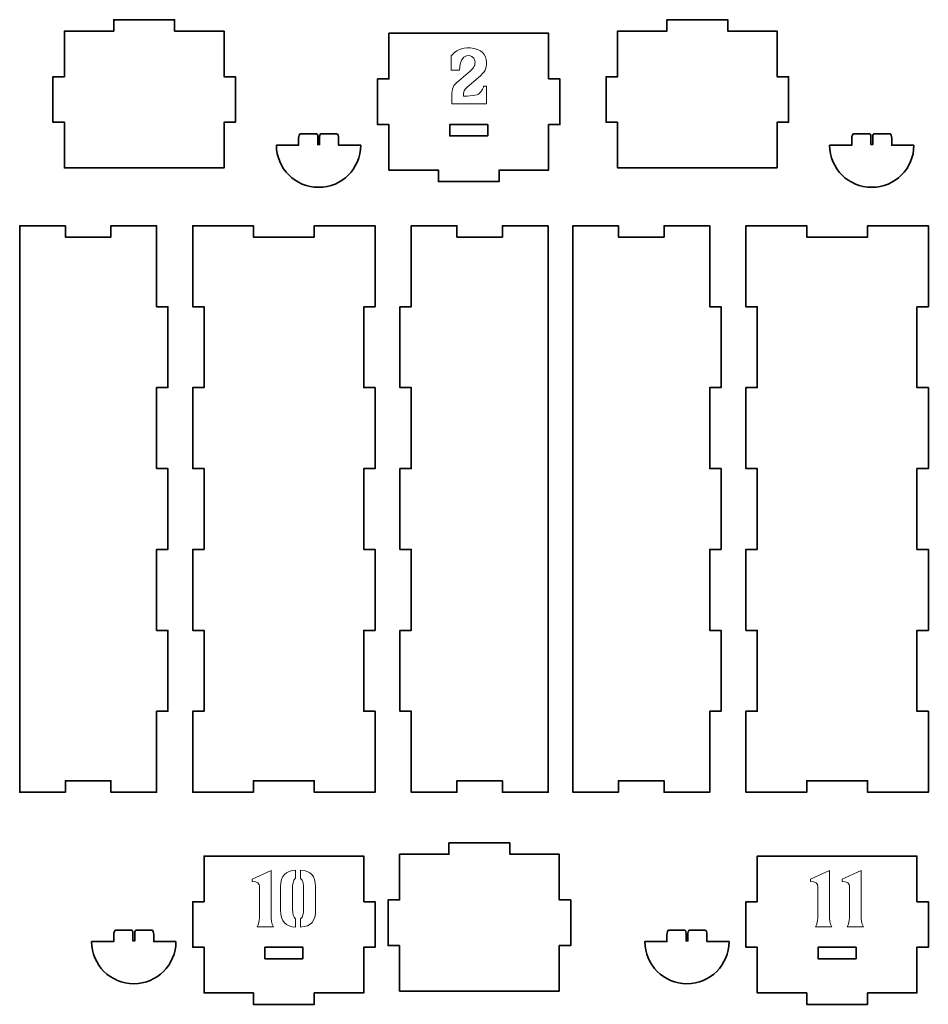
# Model space of a CAD drawing. Header units: inches. Extents: x -34.1 to 34.9, y -29.1 to 30.6.
# Tile 33 of 42: x -18.2 to -8.8, y 20.4 to 30.6. Entities that reach past the tile are written whole.
import ezdxf

# ---------------------------------------------------------------- set-up
doc = ezdxf.new("R2010")
doc.units = ezdxf.units.IN
doc.header["$MEASUREMENT"] = 0
doc.layers.add('Layer 1', color=7, linetype='Continuous')

msp = doc.modelspace()

# ---------------------------------------------------------------- linework, layer by layer
at = {"layer": 'Layer 1', "color": 242, "lineweight": 35}
for points, knots in [([(-17.761, 29.536), (-17.761, 29.536), (-17.88, 29.536), (-17.88, 29.536), (-17.88, 29.536), (-17.88, 30.008), (-17.88, 30.008), (-17.88, 30.008), (-17.761, 30.008), (-17.761, 30.008), (-17.761, 30.008), (-17.761, 30.481), (-17.761, 30.481), (-17.761, 30.481), (-17.25, 30.481), (-17.25, 30.481), (-17.25, 30.481), (-17.25, 30.599), (-17.25, 30.599), (-17.25, 30.599), (-16.62, 30.599), (-16.62, 30.599), (-16.62, 30.599), (-16.62, 30.481), (-16.62, 30.481), (-16.62, 30.481), (-16.108, 30.481), (-16.108, 30.481), (-16.108, 30.481), (-16.108, 30.008), (-16.108, 30.008), (-16.108, 30.008), (-15.99, 30.008), (-15.99, 30.008), (-15.99, 30.008), (-15.99, 29.536), (-15.99, 29.536), (-15.99, 29.536), (-16.108, 29.536), (-16.108, 29.536), (-16.108, 29.536), (-16.108, 29.064), (-16.108, 29.064), (-16.108, 29.064), (-17.761, 29.064), (-17.761, 29.064), (-17.761, 29.064), (-17.761, 29.536), (-17.761, 29.536)], [0, 0, 0, 0, 0.0625, 0.0625, 0.0625, 0.125, 0.125, 0.125, 0.1875, 0.1875, 0.1875, 0.25, 0.25, 0.25, 0.3125, 0.3125, 0.3125, 0.375, 0.375, 0.375, 0.4375, 0.4375, 0.4375, 0.5, 0.5, 0.5, 0.5625, 0.5625, 0.5625, 0.625, 0.625, 0.625, 0.6875, 0.6875, 0.6875, 0.75, 0.75, 0.75, 0.8125, 0.8125, 0.8125, 0.875, 0.875, 0.875, 0.9375, 0.9375, 0.9375, 1, 1, 1, 1]), ([(-12.033, 29.536), (-12.033, 29.536), (-12.151, 29.536), (-12.151, 29.536), (-12.151, 29.536), (-12.151, 30.008), (-12.151, 30.008), (-12.151, 30.008), (-12.033, 30.008), (-12.033, 30.008), (-12.033, 30.008), (-12.033, 30.481), (-12.033, 30.481), (-12.033, 30.481), (-11.521, 30.481), (-11.521, 30.481), (-11.521, 30.481), (-11.521, 30.599), (-11.521, 30.599), (-11.521, 30.599), (-10.891, 30.599), (-10.891, 30.599), (-10.891, 30.599), (-10.891, 30.481), (-10.891, 30.481), (-10.891, 30.481), (-10.38, 30.481), (-10.38, 30.481), (-10.38, 30.481), (-10.38, 30.008), (-10.38, 30.008), (-10.38, 30.008), (-10.261, 30.008), (-10.261, 30.008), (-10.261, 30.008), (-10.261, 29.536), (-10.261, 29.536), (-10.261, 29.536), (-10.38, 29.536), (-10.38, 29.536), (-10.38, 29.536), (-10.38, 29.064), (-10.38, 29.064), (-10.38, 29.064), (-12.033, 29.064), (-12.033, 29.064), (-12.033, 29.064), (-12.033, 29.536), (-12.033, 29.536)], [0, 0, 0, 0, 0.0625, 0.0625, 0.0625, 0.125, 0.125, 0.125, 0.1875, 0.1875, 0.1875, 0.25, 0.25, 0.25, 0.3125, 0.3125, 0.3125, 0.375, 0.375, 0.375, 0.4375, 0.4375, 0.4375, 0.5, 0.5, 0.5, 0.5625, 0.5625, 0.5625, 0.625, 0.625, 0.625, 0.6875, 0.6875, 0.6875, 0.75, 0.75, 0.75, 0.8125, 0.8125, 0.8125, 0.875, 0.875, 0.875, 0.9375, 0.9375, 0.9375, 1, 1, 1, 1]), ([(-12.747, 29.985), (-12.747, 29.985), (-12.747, 30.458), (-12.747, 30.458), (-12.747, 30.458), (-14.4, 30.458), (-14.4, 30.458), (-14.4, 30.458), (-14.4, 29.985), (-14.4, 29.985), (-14.4, 29.985), (-14.518, 29.985), (-14.518, 29.985), (-14.518, 29.985), (-14.518, 29.513), (-14.518, 29.513), (-14.518, 29.513), (-14.4, 29.513), (-14.4, 29.513), (-14.4, 29.513), (-14.4, 29.041), (-14.4, 29.041), (-14.4, 29.041), (-13.888, 29.041), (-13.888, 29.041), (-13.888, 29.041), (-13.888, 28.922), (-13.888, 28.922), (-13.888, 28.922), (-13.259, 28.922), (-13.259, 28.922), (-13.259, 28.922), (-13.259, 29.041), (-13.259, 29.041), (-13.259, 29.041), (-12.747, 29.041), (-12.747, 29.041), (-12.747, 29.041), (-12.747, 29.513), (-12.747, 29.513), (-12.747, 29.513), (-12.629, 29.513), (-12.629, 29.513), (-12.629, 29.513), (-12.629, 29.985), (-12.629, 29.985), (-12.629, 29.985), (-12.747, 29.985), (-12.747, 29.985)], [0, 0, 0, 0, 0.0625, 0.0625, 0.0625, 0.125, 0.125, 0.125, 0.1875, 0.1875, 0.1875, 0.25, 0.25, 0.25, 0.3125, 0.3125, 0.3125, 0.375, 0.375, 0.375, 0.4375, 0.4375, 0.4375, 0.5, 0.5, 0.5, 0.5625, 0.5625, 0.5625, 0.625, 0.625, 0.625, 0.6875, 0.6875, 0.6875, 0.75, 0.75, 0.75, 0.8125, 0.8125, 0.8125, 0.875, 0.875, 0.875, 0.9375, 0.9375, 0.9375, 1, 1, 1, 1]), ([(-13.377, 29.395), (-13.377, 29.395), (-13.77, 29.395), (-13.77, 29.395), (-13.77, 29.395), (-13.77, 29.513), (-13.77, 29.513), (-13.77, 29.513), (-13.377, 29.513), (-13.377, 29.513), (-13.377, 29.513), (-13.377, 29.395), (-13.377, 29.395)], [0, 0, 0, 0, 0.25, 0.25, 0.25, 0.5, 0.5, 0.5, 0.75, 0.75, 0.75, 1, 1, 1, 1]), ([(-14.692, 29.299), (-14.692, 29.058), (-14.887, 28.863), (-15.128, 28.863), (-15.369, 28.863), (-15.565, 29.058), (-15.565, 29.299), (-15.565, 29.299), (-15.335, 29.299), (-15.335, 29.299), (-15.335, 29.299), (-15.335, 29.306), (-15.335, 29.306), (-15.335, 29.306), (-15.335, 29.371), (-15.335, 29.371), (-15.335, 29.397), (-15.326, 29.417), (-15.315, 29.417), (-15.315, 29.417), (-15.15, 29.417), (-15.15, 29.417), (-15.143, 29.417), (-15.137, 29.404), (-15.137, 29.388), (-15.137, 29.388), (-15.137, 29.306), (-15.137, 29.306), (-15.137, 29.306), (-15.118, 29.306), (-15.118, 29.306), (-15.118, 29.306), (-15.118, 29.388), (-15.118, 29.388), (-15.118, 29.404), (-15.112, 29.417), (-15.104, 29.417), (-15.104, 29.417), (-14.942, 29.417), (-14.942, 29.417), (-14.931, 29.417), (-14.921, 29.397), (-14.921, 29.371), (-14.921, 29.371), (-14.921, 29.306), (-14.921, 29.306), (-14.921, 29.306), (-14.921, 29.299), (-14.921, 29.299), (-14.921, 29.299), (-14.692, 29.299), (-14.692, 29.299)], [0, 0, 0, 0, 0.058824, 0.058824, 0.058824, 0.117647, 0.117647, 0.117647, 0.176471, 0.176471, 0.176471, 0.235294, 0.235294, 0.235294, 0.294118, 0.294118, 0.294118, 0.352941, 0.352941, 0.352941, 0.411765, 0.411765, 0.411765, 0.470588, 0.470588, 0.470588, 0.529412, 0.529412, 0.529412, 0.588235, 0.588235, 0.588235, 0.647059, 0.647059, 0.647059, 0.705882, 0.705882, 0.705882, 0.764706, 0.764706, 0.764706, 0.823529, 0.823529, 0.823529, 0.882353, 0.882353, 0.882353, 0.941176, 0.941176, 0.941176, 1, 1, 1, 1]), ([(-8.964, 29.299), (-8.964, 29.058), (-9.159, 28.863), (-9.4, 28.863), (-9.641, 28.863), (-9.836, 29.058), (-9.836, 29.299), (-9.836, 29.299), (-9.607, 29.299), (-9.607, 29.299), (-9.607, 29.299), (-9.607, 29.306), (-9.607, 29.306), (-9.607, 29.306), (-9.607, 29.371), (-9.607, 29.371), (-9.607, 29.397), (-9.598, 29.417), (-9.586, 29.417), (-9.586, 29.417), (-9.422, 29.417), (-9.422, 29.417), (-9.415, 29.417), (-9.409, 29.404), (-9.409, 29.388), (-9.409, 29.388), (-9.409, 29.306), (-9.409, 29.306), (-9.409, 29.306), (-9.389, 29.306), (-9.389, 29.306), (-9.389, 29.306), (-9.389, 29.388), (-9.389, 29.388), (-9.389, 29.404), (-9.383, 29.417), (-9.376, 29.417), (-9.376, 29.417), (-9.214, 29.417), (-9.214, 29.417), (-9.202, 29.417), (-9.193, 29.397), (-9.193, 29.371), (-9.193, 29.371), (-9.193, 29.306), (-9.193, 29.306), (-9.193, 29.306), (-9.193, 29.299), (-9.193, 29.299), (-9.193, 29.299), (-8.964, 29.299), (-8.964, 29.299)], [0, 0, 0, 0, 0.058824, 0.058824, 0.058824, 0.117647, 0.117647, 0.117647, 0.176471, 0.176471, 0.176471, 0.235294, 0.235294, 0.235294, 0.294118, 0.294118, 0.294118, 0.352941, 0.352941, 0.352941, 0.411765, 0.411765, 0.411765, 0.470588, 0.470588, 0.470588, 0.529412, 0.529412, 0.529412, 0.588235, 0.588235, 0.588235, 0.647059, 0.647059, 0.647059, 0.705882, 0.705882, 0.705882, 0.764706, 0.764706, 0.764706, 0.823529, 0.823529, 0.823529, 0.882353, 0.882353, 0.882353, 0.941176, 0.941176, 0.941176, 1, 1, 1, 1]), ([(-17.751, 28.465), (-17.751, 28.465), (-17.751, 28.347), (-17.751, 28.347), (-17.751, 28.347), (-17.279, 28.347), (-17.279, 28.347), (-17.279, 28.347), (-17.279, 28.465), (-17.279, 28.465), (-17.279, 28.465), (-16.806, 28.465), (-16.806, 28.465), (-16.806, 28.465), (-16.806, 27.627), (-16.806, 27.627), (-16.806, 27.627), (-16.688, 27.627), (-16.688, 27.627), (-16.688, 27.627), (-16.688, 26.789), (-16.688, 26.789), (-16.688, 26.789), (-16.806, 26.789), (-16.806, 26.789), (-16.806, 26.789), (-16.806, 25.951), (-16.806, 25.951), (-16.806, 25.951), (-16.688, 25.951), (-16.688, 25.951), (-16.688, 25.951), (-16.688, 25.113), (-16.688, 25.113), (-16.688, 25.113), (-16.806, 25.113), (-16.806, 25.113), (-16.806, 25.113), (-16.806, 24.275), (-16.806, 24.275), (-16.806, 24.275), (-16.688, 24.275), (-16.688, 24.275), (-16.688, 24.275), (-16.688, 23.437), (-16.688, 23.437), (-16.688, 23.437), (-16.806, 23.437), (-16.806, 23.437), (-16.806, 23.437), (-16.806, 22.599), (-16.806, 22.599), (-16.806, 22.599), (-17.279, 22.599), (-17.279, 22.599), (-17.279, 22.599), (-17.279, 22.717), (-17.279, 22.717), (-17.279, 22.717), (-17.751, 22.717), (-17.751, 22.717), (-17.751, 22.717), (-17.751, 22.599), (-17.751, 22.599), (-17.751, 22.599), (-18.224, 22.599), (-18.224, 22.599), (-18.224, 22.599), (-18.224, 28.465), (-18.224, 28.465), (-18.224, 28.465), (-17.751, 28.465), (-17.751, 28.465)], [0, 0, 0, 0, 0.041667, 0.041667, 0.041667, 0.083333, 0.083333, 0.083333, 0.125, 0.125, 0.125, 0.166667, 0.166667, 0.166667, 0.208333, 0.208333, 0.208333, 0.25, 0.25, 0.25, 0.291667, 0.291667, 0.291667, 0.333333, 0.333333, 0.333333, 0.375, 0.375, 0.375, 0.416667, 0.416667, 0.416667, 0.458333, 0.458333, 0.458333, 0.5, 0.5, 0.5, 0.541667, 0.541667, 0.541667, 0.583333, 0.583333, 0.583333, 0.625, 0.625, 0.625, 0.666667, 0.666667, 0.666667, 0.708333, 0.708333, 0.708333, 0.75, 0.75, 0.75, 0.791667, 0.791667, 0.791667, 0.833333, 0.833333, 0.833333, 0.875, 0.875, 0.875, 0.916667, 0.916667, 0.916667, 0.958333, 0.958333, 0.958333, 1, 1, 1, 1]), ([(-14.661, 27.627), (-14.661, 27.627), (-14.661, 26.789), (-14.661, 26.789), (-14.661, 26.789), (-14.543, 26.789), (-14.543, 26.789), (-14.543, 26.789), (-14.543, 25.951), (-14.543, 25.951), (-14.543, 25.951), (-14.661, 25.951), (-14.661, 25.951), (-14.661, 25.951), (-14.661, 25.113), (-14.661, 25.113), (-14.661, 25.113), (-14.543, 25.113), (-14.543, 25.113), (-14.543, 25.113), (-14.543, 24.275), (-14.543, 24.275), (-14.543, 24.275), (-14.661, 24.275), (-14.661, 24.275), (-14.661, 24.275), (-14.661, 23.437), (-14.661, 23.437), (-14.661, 23.437), (-14.543, 23.437), (-14.543, 23.437), (-14.543, 23.437), (-14.543, 22.599), (-14.543, 22.599), (-14.543, 22.599), (-15.173, 22.599), (-15.173, 22.599), (-15.173, 22.599), (-15.173, 22.717), (-15.173, 22.717), (-15.173, 22.717), (-15.803, 22.717), (-15.803, 22.717), (-15.803, 22.717), (-15.803, 22.599), (-15.803, 22.599), (-15.803, 22.599), (-16.432, 22.599), (-16.432, 22.599), (-16.432, 22.599), (-16.432, 23.437), (-16.432, 23.437), (-16.432, 23.437), (-16.314, 23.437), (-16.314, 23.437), (-16.314, 23.437), (-16.314, 24.275), (-16.314, 24.275), (-16.314, 24.275), (-16.432, 24.275), (-16.432, 24.275), (-16.432, 24.275), (-16.432, 25.113), (-16.432, 25.113), (-16.432, 25.113), (-16.314, 25.113), (-16.314, 25.113), (-16.314, 25.113), (-16.314, 25.951), (-16.314, 25.951), (-16.314, 25.951), (-16.432, 25.951), (-16.432, 25.951), (-16.432, 25.951), (-16.432, 26.789), (-16.432, 26.789), (-16.432, 26.789), (-16.314, 26.789), (-16.314, 26.789), (-16.314, 26.789), (-16.314, 27.627), (-16.314, 27.627), (-16.314, 27.627), (-16.432, 27.627), (-16.432, 27.627), (-16.432, 27.627), (-16.432, 28.465), (-16.432, 28.465), (-16.432, 28.465), (-15.803, 28.465), (-15.803, 28.465), (-15.803, 28.465), (-15.803, 28.347), (-15.803, 28.347), (-15.803, 28.347), (-15.173, 28.347), (-15.173, 28.347), (-15.173, 28.347), (-15.173, 28.465), (-15.173, 28.465), (-15.173, 28.465), (-14.543, 28.465), (-14.543, 28.465), (-14.543, 28.465), (-14.543, 27.627), (-14.543, 27.627), (-14.543, 27.627), (-14.661, 27.627), (-14.661, 27.627)], [0, 0, 0, 0, 0.027778, 0.027778, 0.027778, 0.055556, 0.055556, 0.055556, 0.083333, 0.083333, 0.083333, 0.111111, 0.111111, 0.111111, 0.138889, 0.138889, 0.138889, 0.166667, 0.166667, 0.166667, 0.194444, 0.194444, 0.194444, 0.222222, 0.222222, 0.222222, 0.25, 0.25, 0.25, 0.277778, 0.277778, 0.277778, 0.305556, 0.305556, 0.305556, 0.333333, 0.333333, 0.333333, 0.361111, 0.361111, 0.361111, 0.388889, 0.388889, 0.388889, 0.416667, 0.416667, 0.416667, 0.444444, 0.444444, 0.444444, 0.472222, 0.472222, 0.472222, 0.5, 0.5, 0.5, 0.527778, 0.527778, 0.527778, 0.555556, 0.555556, 0.555556, 0.583333, 0.583333, 0.583333, 0.611111, 0.611111, 0.611111, 0.638889, 0.638889, 0.638889, 0.666667, 0.666667, 0.666667, 0.694444, 0.694444, 0.694444, 0.722222, 0.722222, 0.722222, 0.75, 0.75, 0.75, 0.777778, 0.777778, 0.777778, 0.805556, 0.805556, 0.805556, 0.833333, 0.833333, 0.833333, 0.861111, 0.861111, 0.861111, 0.888889, 0.888889, 0.888889, 0.916667, 0.916667, 0.916667, 0.944444, 0.944444, 0.944444, 0.972222, 0.972222, 0.972222, 1, 1, 1, 1]), ([(-12.751, 28.465), (-12.751, 28.465), (-12.751, 22.599), (-12.751, 22.599), (-12.751, 22.599), (-13.224, 22.599), (-13.224, 22.599), (-13.224, 22.599), (-13.224, 22.717), (-13.224, 22.717), (-13.224, 22.717), (-13.696, 22.717), (-13.696, 22.717), (-13.696, 22.717), (-13.696, 22.599), (-13.696, 22.599), (-13.696, 22.599), (-14.169, 22.599), (-14.169, 22.599), (-14.169, 22.599), (-14.169, 23.437), (-14.169, 23.437), (-14.169, 23.437), (-14.287, 23.437), (-14.287, 23.437), (-14.287, 23.437), (-14.287, 24.275), (-14.287, 24.275), (-14.287, 24.275), (-14.169, 24.275), (-14.169, 24.275), (-14.169, 24.275), (-14.169, 25.113), (-14.169, 25.113), (-14.169, 25.113), (-14.287, 25.113), (-14.287, 25.113), (-14.287, 25.113), (-14.287, 25.951), (-14.287, 25.951), (-14.287, 25.951), (-14.169, 25.951), (-14.169, 25.951), (-14.169, 25.951), (-14.169, 26.789), (-14.169, 26.789), (-14.169, 26.789), (-14.287, 26.789), (-14.287, 26.789), (-14.287, 26.789), (-14.287, 27.627), (-14.287, 27.627), (-14.287, 27.627), (-14.169, 27.627), (-14.169, 27.627), (-14.169, 27.627), (-14.169, 28.465), (-14.169, 28.465), (-14.169, 28.465), (-13.696, 28.465), (-13.696, 28.465), (-13.696, 28.465), (-13.696, 28.347), (-13.696, 28.347), (-13.696, 28.347), (-13.224, 28.347), (-13.224, 28.347), (-13.224, 28.347), (-13.224, 28.465), (-13.224, 28.465), (-13.224, 28.465), (-12.751, 28.465), (-12.751, 28.465)], [0, 0, 0, 0, 0.041667, 0.041667, 0.041667, 0.083333, 0.083333, 0.083333, 0.125, 0.125, 0.125, 0.166667, 0.166667, 0.166667, 0.208333, 0.208333, 0.208333, 0.25, 0.25, 0.25, 0.291667, 0.291667, 0.291667, 0.333333, 0.333333, 0.333333, 0.375, 0.375, 0.375, 0.416667, 0.416667, 0.416667, 0.458333, 0.458333, 0.458333, 0.5, 0.5, 0.5, 0.541667, 0.541667, 0.541667, 0.583333, 0.583333, 0.583333, 0.625, 0.625, 0.625, 0.666667, 0.666667, 0.666667, 0.708333, 0.708333, 0.708333, 0.75, 0.75, 0.75, 0.791667, 0.791667, 0.791667, 0.833333, 0.833333, 0.833333, 0.875, 0.875, 0.875, 0.916667, 0.916667, 0.916667, 0.958333, 0.958333, 0.958333, 1, 1, 1, 1]), ([(-12.023, 28.465), (-12.023, 28.465), (-12.023, 28.347), (-12.023, 28.347), (-12.023, 28.347), (-11.551, 28.347), (-11.551, 28.347), (-11.551, 28.347), (-11.551, 28.465), (-11.551, 28.465), (-11.551, 28.465), (-11.078, 28.465), (-11.078, 28.465), (-11.078, 28.465), (-11.078, 27.627), (-11.078, 27.627), (-11.078, 27.627), (-10.96, 27.627), (-10.96, 27.627), (-10.96, 27.627), (-10.96, 26.789), (-10.96, 26.789), (-10.96, 26.789), (-11.078, 26.789), (-11.078, 26.789), (-11.078, 26.789), (-11.078, 25.951), (-11.078, 25.951), (-11.078, 25.951), (-10.96, 25.951), (-10.96, 25.951), (-10.96, 25.951), (-10.96, 25.113), (-10.96, 25.113), (-10.96, 25.113), (-11.078, 25.113), (-11.078, 25.113), (-11.078, 25.113), (-11.078, 24.275), (-11.078, 24.275), (-11.078, 24.275), (-10.96, 24.275), (-10.96, 24.275), (-10.96, 24.275), (-10.96, 23.437), (-10.96, 23.437), (-10.96, 23.437), (-11.078, 23.437), (-11.078, 23.437), (-11.078, 23.437), (-11.078, 22.599), (-11.078, 22.599), (-11.078, 22.599), (-11.551, 22.599), (-11.551, 22.599), (-11.551, 22.599), (-11.551, 22.717), (-11.551, 22.717), (-11.551, 22.717), (-12.023, 22.717), (-12.023, 22.717), (-12.023, 22.717), (-12.023, 22.599), (-12.023, 22.599), (-12.023, 22.599), (-12.495, 22.599), (-12.495, 22.599), (-12.495, 22.599), (-12.495, 28.465), (-12.495, 28.465), (-12.495, 28.465), (-12.023, 28.465), (-12.023, 28.465)], [0, 0, 0, 0, 0.041667, 0.041667, 0.041667, 0.083333, 0.083333, 0.083333, 0.125, 0.125, 0.125, 0.166667, 0.166667, 0.166667, 0.208333, 0.208333, 0.208333, 0.25, 0.25, 0.25, 0.291667, 0.291667, 0.291667, 0.333333, 0.333333, 0.333333, 0.375, 0.375, 0.375, 0.416667, 0.416667, 0.416667, 0.458333, 0.458333, 0.458333, 0.5, 0.5, 0.5, 0.541667, 0.541667, 0.541667, 0.583333, 0.583333, 0.583333, 0.625, 0.625, 0.625, 0.666667, 0.666667, 0.666667, 0.708333, 0.708333, 0.708333, 0.75, 0.75, 0.75, 0.791667, 0.791667, 0.791667, 0.833333, 0.833333, 0.833333, 0.875, 0.875, 0.875, 0.916667, 0.916667, 0.916667, 0.958333, 0.958333, 0.958333, 1, 1, 1, 1]), ([(-8.932, 27.627), (-8.932, 27.627), (-8.932, 26.789), (-8.932, 26.789), (-8.932, 26.789), (-8.814, 26.789), (-8.814, 26.789), (-8.814, 26.789), (-8.814, 25.951), (-8.814, 25.951), (-8.814, 25.951), (-8.932, 25.951), (-8.932, 25.951), (-8.932, 25.951), (-8.932, 25.113), (-8.932, 25.113), (-8.932, 25.113), (-8.814, 25.113), (-8.814, 25.113), (-8.814, 25.113), (-8.814, 24.275), (-8.814, 24.275), (-8.814, 24.275), (-8.932, 24.275), (-8.932, 24.275), (-8.932, 24.275), (-8.932, 23.437), (-8.932, 23.437), (-8.932, 23.437), (-8.814, 23.437), (-8.814, 23.437), (-8.814, 23.437), (-8.814, 22.599), (-8.814, 22.599), (-8.814, 22.599), (-9.444, 22.599), (-9.444, 22.599), (-9.444, 22.599), (-9.444, 22.717), (-9.444, 22.717), (-9.444, 22.717), (-10.074, 22.717), (-10.074, 22.717), (-10.074, 22.717), (-10.074, 22.599), (-10.074, 22.599), (-10.074, 22.599), (-10.704, 22.599), (-10.704, 22.599), (-10.704, 22.599), (-10.704, 23.437), (-10.704, 23.437), (-10.704, 23.437), (-10.586, 23.437), (-10.586, 23.437), (-10.586, 23.437), (-10.586, 24.275), (-10.586, 24.275), (-10.586, 24.275), (-10.704, 24.275), (-10.704, 24.275), (-10.704, 24.275), (-10.704, 25.113), (-10.704, 25.113), (-10.704, 25.113), (-10.586, 25.113), (-10.586, 25.113), (-10.586, 25.113), (-10.586, 25.951), (-10.586, 25.951), (-10.586, 25.951), (-10.704, 25.951), (-10.704, 25.951), (-10.704, 25.951), (-10.704, 26.789), (-10.704, 26.789), (-10.704, 26.789), (-10.586, 26.789), (-10.586, 26.789), (-10.586, 26.789), (-10.586, 27.627), (-10.586, 27.627), (-10.586, 27.627), (-10.704, 27.627), (-10.704, 27.627), (-10.704, 27.627), (-10.704, 28.465), (-10.704, 28.465), (-10.704, 28.465), (-10.074, 28.465), (-10.074, 28.465), (-10.074, 28.465), (-10.074, 28.347), (-10.074, 28.347), (-10.074, 28.347), (-9.444, 28.347), (-9.444, 28.347), (-9.444, 28.347), (-9.444, 28.465), (-9.444, 28.465), (-9.444, 28.465), (-8.814, 28.465), (-8.814, 28.465), (-8.814, 28.465), (-8.814, 27.627), (-8.814, 27.627), (-8.814, 27.627), (-8.932, 27.627), (-8.932, 27.627)], [0, 0, 0, 0, 0.027778, 0.027778, 0.027778, 0.055556, 0.055556, 0.055556, 0.083333, 0.083333, 0.083333, 0.111111, 0.111111, 0.111111, 0.138889, 0.138889, 0.138889, 0.166667, 0.166667, 0.166667, 0.194444, 0.194444, 0.194444, 0.222222, 0.222222, 0.222222, 0.25, 0.25, 0.25, 0.277778, 0.277778, 0.277778, 0.305556, 0.305556, 0.305556, 0.333333, 0.333333, 0.333333, 0.361111, 0.361111, 0.361111, 0.388889, 0.388889, 0.388889, 0.416667, 0.416667, 0.416667, 0.444444, 0.444444, 0.444444, 0.472222, 0.472222, 0.472222, 0.5, 0.5, 0.5, 0.527778, 0.527778, 0.527778, 0.555556, 0.555556, 0.555556, 0.583333, 0.583333, 0.583333, 0.611111, 0.611111, 0.611111, 0.638889, 0.638889, 0.638889, 0.666667, 0.666667, 0.666667, 0.694444, 0.694444, 0.694444, 0.722222, 0.722222, 0.722222, 0.75, 0.75, 0.75, 0.777778, 0.777778, 0.777778, 0.805556, 0.805556, 0.805556, 0.833333, 0.833333, 0.833333, 0.861111, 0.861111, 0.861111, 0.888889, 0.888889, 0.888889, 0.916667, 0.916667, 0.916667, 0.944444, 0.944444, 0.944444, 0.972222, 0.972222, 0.972222, 1, 1, 1, 1]), ([(-14.29, 21.011), (-14.29, 21.011), (-14.408, 21.011), (-14.408, 21.011), (-14.408, 21.011), (-14.408, 21.484), (-14.408, 21.484), (-14.408, 21.484), (-14.29, 21.484), (-14.29, 21.484), (-14.29, 21.484), (-14.29, 21.956), (-14.29, 21.956), (-14.29, 21.956), (-13.778, 21.956), (-13.778, 21.956), (-13.778, 21.956), (-13.778, 22.074), (-13.778, 22.074), (-13.778, 22.074), (-13.148, 22.074), (-13.148, 22.074), (-13.148, 22.074), (-13.148, 21.956), (-13.148, 21.956), (-13.148, 21.956), (-12.636, 21.956), (-12.636, 21.956), (-12.636, 21.956), (-12.636, 21.484), (-12.636, 21.484), (-12.636, 21.484), (-12.518, 21.484), (-12.518, 21.484), (-12.518, 21.484), (-12.518, 21.011), (-12.518, 21.011), (-12.518, 21.011), (-12.636, 21.011), (-12.636, 21.011), (-12.636, 21.011), (-12.636, 20.539), (-12.636, 20.539), (-12.636, 20.539), (-14.29, 20.539), (-14.29, 20.539), (-14.29, 20.539), (-14.29, 21.011), (-14.29, 21.011)], [0, 0, 0, 0, 0.0625, 0.0625, 0.0625, 0.125, 0.125, 0.125, 0.1875, 0.1875, 0.1875, 0.25, 0.25, 0.25, 0.3125, 0.3125, 0.3125, 0.375, 0.375, 0.375, 0.4375, 0.4375, 0.4375, 0.5, 0.5, 0.5, 0.5625, 0.5625, 0.5625, 0.625, 0.625, 0.625, 0.6875, 0.6875, 0.6875, 0.75, 0.75, 0.75, 0.8125, 0.8125, 0.8125, 0.875, 0.875, 0.875, 0.9375, 0.9375, 0.9375, 1, 1, 1, 1]), ([(-14.661, 21.465), (-14.661, 21.465), (-14.661, 21.938), (-14.661, 21.938), (-14.661, 21.938), (-16.314, 21.938), (-16.314, 21.938), (-16.314, 21.938), (-16.314, 21.465), (-16.314, 21.465), (-16.314, 21.465), (-16.432, 21.465), (-16.432, 21.465), (-16.432, 21.465), (-16.432, 20.993), (-16.432, 20.993), (-16.432, 20.993), (-16.314, 20.993), (-16.314, 20.993), (-16.314, 20.993), (-16.314, 20.52), (-16.314, 20.52), (-16.314, 20.52), (-15.803, 20.52), (-15.803, 20.52), (-15.803, 20.52), (-15.803, 20.402), (-15.803, 20.402), (-15.803, 20.402), (-15.173, 20.402), (-15.173, 20.402), (-15.173, 20.402), (-15.173, 20.52), (-15.173, 20.52), (-15.173, 20.52), (-14.661, 20.52), (-14.661, 20.52), (-14.661, 20.52), (-14.661, 20.993), (-14.661, 20.993), (-14.661, 20.993), (-14.543, 20.993), (-14.543, 20.993), (-14.543, 20.993), (-14.543, 21.465), (-14.543, 21.465), (-14.543, 21.465), (-14.661, 21.465), (-14.661, 21.465)], [0, 0, 0, 0, 0.0625, 0.0625, 0.0625, 0.125, 0.125, 0.125, 0.1875, 0.1875, 0.1875, 0.25, 0.25, 0.25, 0.3125, 0.3125, 0.3125, 0.375, 0.375, 0.375, 0.4375, 0.4375, 0.4375, 0.5, 0.5, 0.5, 0.5625, 0.5625, 0.5625, 0.625, 0.625, 0.625, 0.6875, 0.6875, 0.6875, 0.75, 0.75, 0.75, 0.8125, 0.8125, 0.8125, 0.875, 0.875, 0.875, 0.9375, 0.9375, 0.9375, 1, 1, 1, 1]), ([(-8.932, 21.465), (-8.932, 21.465), (-8.932, 21.938), (-8.932, 21.938), (-8.932, 21.938), (-10.586, 21.938), (-10.586, 21.938), (-10.586, 21.938), (-10.586, 21.465), (-10.586, 21.465), (-10.586, 21.465), (-10.704, 21.465), (-10.704, 21.465), (-10.704, 21.465), (-10.704, 20.993), (-10.704, 20.993), (-10.704, 20.993), (-10.586, 20.993), (-10.586, 20.993), (-10.586, 20.993), (-10.586, 20.52), (-10.586, 20.52), (-10.586, 20.52), (-10.074, 20.52), (-10.074, 20.52), (-10.074, 20.52), (-10.074, 20.402), (-10.074, 20.402), (-10.074, 20.402), (-9.444, 20.402), (-9.444, 20.402), (-9.444, 20.402), (-9.444, 20.52), (-9.444, 20.52), (-9.444, 20.52), (-8.932, 20.52), (-8.932, 20.52), (-8.932, 20.52), (-8.932, 20.993), (-8.932, 20.993), (-8.932, 20.993), (-8.814, 20.993), (-8.814, 20.993), (-8.814, 20.993), (-8.814, 21.465), (-8.814, 21.465), (-8.814, 21.465), (-8.932, 21.465), (-8.932, 21.465)], [0, 0, 0, 0, 0.0625, 0.0625, 0.0625, 0.125, 0.125, 0.125, 0.1875, 0.1875, 0.1875, 0.25, 0.25, 0.25, 0.3125, 0.3125, 0.3125, 0.375, 0.375, 0.375, 0.4375, 0.4375, 0.4375, 0.5, 0.5, 0.5, 0.5625, 0.5625, 0.5625, 0.625, 0.625, 0.625, 0.6875, 0.6875, 0.6875, 0.75, 0.75, 0.75, 0.8125, 0.8125, 0.8125, 0.875, 0.875, 0.875, 0.9375, 0.9375, 0.9375, 1, 1, 1, 1]), ([(-16.606, 21.052), (-16.606, 20.811), (-16.801, 20.616), (-17.042, 20.616), (-17.283, 20.616), (-17.479, 20.811), (-17.479, 21.052), (-17.479, 21.052), (-17.249, 21.052), (-17.249, 21.052), (-17.249, 21.052), (-17.249, 21.059), (-17.249, 21.059), (-17.249, 21.059), (-17.249, 21.123), (-17.249, 21.123), (-17.249, 21.149), (-17.24, 21.17), (-17.229, 21.17), (-17.229, 21.17), (-17.065, 21.17), (-17.065, 21.17), (-17.057, 21.17), (-17.051, 21.157), (-17.051, 21.14), (-17.051, 21.14), (-17.051, 21.059), (-17.051, 21.059), (-17.051, 21.059), (-17.032, 21.059), (-17.032, 21.059), (-17.032, 21.059), (-17.032, 21.14), (-17.032, 21.14), (-17.032, 21.157), (-17.026, 21.17), (-17.018, 21.17), (-17.018, 21.17), (-16.856, 21.17), (-16.856, 21.17), (-16.845, 21.17), (-16.835, 21.149), (-16.835, 21.123), (-16.835, 21.123), (-16.835, 21.059), (-16.835, 21.059), (-16.835, 21.059), (-16.835, 21.052), (-16.835, 21.052), (-16.835, 21.052), (-16.606, 21.052), (-16.606, 21.052)], [0, 0, 0, 0, 0.058824, 0.058824, 0.058824, 0.117647, 0.117647, 0.117647, 0.176471, 0.176471, 0.176471, 0.235294, 0.235294, 0.235294, 0.294118, 0.294118, 0.294118, 0.352941, 0.352941, 0.352941, 0.411765, 0.411765, 0.411765, 0.470588, 0.470588, 0.470588, 0.529412, 0.529412, 0.529412, 0.588235, 0.588235, 0.588235, 0.647059, 0.647059, 0.647059, 0.705882, 0.705882, 0.705882, 0.764706, 0.764706, 0.764706, 0.823529, 0.823529, 0.823529, 0.882353, 0.882353, 0.882353, 0.941176, 0.941176, 0.941176, 1, 1, 1, 1]), ([(-10.878, 21.052), (-10.878, 20.811), (-11.073, 20.616), (-11.314, 20.616), (-11.555, 20.616), (-11.75, 20.811), (-11.75, 21.052), (-11.75, 21.052), (-11.521, 21.052), (-11.521, 21.052), (-11.521, 21.052), (-11.521, 21.059), (-11.521, 21.059), (-11.521, 21.059), (-11.521, 21.123), (-11.521, 21.123), (-11.521, 21.149), (-11.512, 21.17), (-11.5, 21.17), (-11.5, 21.17), (-11.336, 21.17), (-11.336, 21.17), (-11.329, 21.17), (-11.323, 21.157), (-11.323, 21.14), (-11.323, 21.14), (-11.323, 21.059), (-11.323, 21.059), (-11.323, 21.059), (-11.303, 21.059), (-11.303, 21.059), (-11.303, 21.059), (-11.303, 21.14), (-11.303, 21.14), (-11.303, 21.157), (-11.297, 21.17), (-11.29, 21.17), (-11.29, 21.17), (-11.128, 21.17), (-11.128, 21.17), (-11.116, 21.17), (-11.107, 21.149), (-11.107, 21.123), (-11.107, 21.123), (-11.107, 21.059), (-11.107, 21.059), (-11.107, 21.059), (-11.107, 21.052), (-11.107, 21.052), (-11.107, 21.052), (-10.878, 21.052), (-10.878, 21.052)], [0, 0, 0, 0, 0.058824, 0.058824, 0.058824, 0.117647, 0.117647, 0.117647, 0.176471, 0.176471, 0.176471, 0.235294, 0.235294, 0.235294, 0.294118, 0.294118, 0.294118, 0.352941, 0.352941, 0.352941, 0.411765, 0.411765, 0.411765, 0.470588, 0.470588, 0.470588, 0.529412, 0.529412, 0.529412, 0.588235, 0.588235, 0.588235, 0.647059, 0.647059, 0.647059, 0.705882, 0.705882, 0.705882, 0.764706, 0.764706, 0.764706, 0.823529, 0.823529, 0.823529, 0.882353, 0.882353, 0.882353, 0.941176, 0.941176, 0.941176, 1, 1, 1, 1]), ([(-15.291, 20.875), (-15.291, 20.875), (-15.684, 20.875), (-15.684, 20.875), (-15.684, 20.875), (-15.684, 20.993), (-15.684, 20.993), (-15.684, 20.993), (-15.291, 20.993), (-15.291, 20.993), (-15.291, 20.993), (-15.291, 20.875), (-15.291, 20.875)], [0, 0, 0, 0, 0.25, 0.25, 0.25, 0.5, 0.5, 0.5, 0.75, 0.75, 0.75, 1, 1, 1, 1]), ([(-9.562, 20.875), (-9.562, 20.875), (-9.956, 20.875), (-9.956, 20.875), (-9.956, 20.875), (-9.956, 20.993), (-9.956, 20.993), (-9.956, 20.993), (-9.562, 20.993), (-9.562, 20.993), (-9.562, 20.993), (-9.562, 20.875), (-9.562, 20.875)], [0, 0, 0, 0, 0.25, 0.25, 0.25, 0.5, 0.5, 0.5, 0.75, 0.75, 0.75, 1, 1, 1, 1])]:
    msp.add_open_spline(points, degree=3, knots=knots, dxfattribs=at)
at = {"layer": 'Layer 1', "color": 177, "lineweight": 18}
for points, knots in [([(-13.677, 29.967), (-13.677, 29.967), (-13.555, 30.071), (-13.555, 30.071), (-13.521, 30.1), (-13.501, 30.13), (-13.511, 30.174), (-13.526, 30.255), (-13.67, 30.26), (-13.67, 30.077), (-13.67, 30.077), (-13.757, 30.077), (-13.757, 30.077), (-13.757, 30.077), (-13.757, 30.223), (-13.757, 30.223), (-13.712, 30.28), (-13.649, 30.31), (-13.558, 30.306), (-13.441, 30.3), (-13.39, 30.24), (-13.39, 30.156), (-13.39, 30.095), (-13.4, 30.061), (-13.475, 29.998), (-13.475, 29.998), (-13.589, 29.899), (-13.589, 29.899), (-13.616, 29.877), (-13.635, 29.852), (-13.629, 29.807), (-13.629, 29.807), (-13.506, 29.808), (-13.471, 29.829), (-13.433, 29.852), (-13.419, 29.911), (-13.419, 29.911), (-13.419, 29.911), (-13.39, 29.911), (-13.39, 29.911), (-13.39, 29.911), (-13.39, 29.727), (-13.39, 29.727), (-13.39, 29.727), (-13.748, 29.727), (-13.748, 29.727), (-13.748, 29.727), (-13.748, 29.809), (-13.748, 29.809), (-13.748, 29.888), (-13.738, 29.917), (-13.677, 29.967)], [0, 0, 0, 0, 0.058824, 0.058824, 0.058824, 0.117647, 0.117647, 0.117647, 0.176471, 0.176471, 0.176471, 0.235294, 0.235294, 0.235294, 0.294118, 0.294118, 0.294118, 0.352941, 0.352941, 0.352941, 0.411765, 0.411765, 0.411765, 0.470588, 0.470588, 0.470588, 0.529412, 0.529412, 0.529412, 0.588235, 0.588235, 0.588235, 0.647059, 0.647059, 0.647059, 0.705882, 0.705882, 0.705882, 0.764706, 0.764706, 0.764706, 0.823529, 0.823529, 0.823529, 0.882353, 0.882353, 0.882353, 0.941176, 0.941176, 0.941176, 1, 1, 1, 1]), ([(-15.621, 21.299), (-15.621, 21.241), (-15.595, 21.206), (-15.595, 21.206), (-15.595, 21.206), (-15.765, 21.206), (-15.765, 21.206), (-15.75, 21.23), (-15.741, 21.272), (-15.741, 21.296), (-15.741, 21.296), (-15.74, 21.625), (-15.74, 21.625), (-15.74, 21.65), (-15.763, 21.678), (-15.815, 21.675), (-15.815, 21.675), (-15.815, 21.698), (-15.815, 21.698), (-15.815, 21.698), (-15.62, 21.787), (-15.62, 21.787), (-15.62, 21.787), (-15.621, 21.375), (-15.621, 21.299)], [0, 0, 0, 0, 0.125, 0.125, 0.125, 0.25, 0.25, 0.25, 0.375, 0.375, 0.375, 0.5, 0.5, 0.5, 0.625, 0.625, 0.625, 0.75, 0.75, 0.75, 0.875, 0.875, 0.875, 1, 1, 1, 1]), ([(-15.522, 21.618), (-15.522, 21.618), (-15.522, 21.378), (-15.522, 21.378), (-15.522, 21.257), (-15.469, 21.208), (-15.367, 21.202), (-15.367, 21.202), (-15.367, 21.287), (-15.367, 21.287), (-15.393, 21.303), (-15.398, 21.345), (-15.398, 21.383), (-15.398, 21.383), (-15.398, 21.595), (-15.398, 21.595), (-15.398, 21.637), (-15.395, 21.689), (-15.367, 21.707), (-15.367, 21.707), (-15.367, 21.791), (-15.367, 21.791), (-15.468, 21.785), (-15.522, 21.739), (-15.522, 21.618)], [0, 0, 0, 0, 0.125, 0.125, 0.125, 0.25, 0.25, 0.25, 0.375, 0.375, 0.375, 0.5, 0.5, 0.5, 0.625, 0.625, 0.625, 0.75, 0.75, 0.75, 0.875, 0.875, 0.875, 1, 1, 1, 1]), ([(-15.315, 21.791), (-15.315, 21.791), (-15.315, 21.706), (-15.315, 21.706), (-15.287, 21.687), (-15.284, 21.636), (-15.284, 21.595), (-15.284, 21.595), (-15.284, 21.383), (-15.284, 21.383), (-15.284, 21.345), (-15.29, 21.304), (-15.315, 21.288), (-15.315, 21.288), (-15.315, 21.202), (-15.315, 21.202), (-15.203, 21.209), (-15.16, 21.266), (-15.16, 21.378), (-15.16, 21.378), (-15.16, 21.618), (-15.16, 21.618), (-15.16, 21.738), (-15.211, 21.785), (-15.315, 21.791)], [0, 0, 0, 0, 0.125, 0.125, 0.125, 0.25, 0.25, 0.25, 0.375, 0.375, 0.375, 0.5, 0.5, 0.5, 0.625, 0.625, 0.625, 0.75, 0.75, 0.75, 0.875, 0.875, 0.875, 1, 1, 1, 1]), ([(-9.839, 21.299), (-9.839, 21.241), (-9.813, 21.206), (-9.813, 21.206), (-9.813, 21.206), (-9.983, 21.206), (-9.983, 21.206), (-9.968, 21.23), (-9.959, 21.272), (-9.959, 21.296), (-9.959, 21.296), (-9.958, 21.625), (-9.958, 21.625), (-9.958, 21.65), (-9.981, 21.678), (-10.033, 21.675), (-10.033, 21.675), (-10.033, 21.698), (-10.033, 21.698), (-10.033, 21.698), (-9.838, 21.787), (-9.838, 21.787), (-9.838, 21.787), (-9.839, 21.375), (-9.839, 21.299)], [0, 0, 0, 0, 0.125, 0.125, 0.125, 0.25, 0.25, 0.25, 0.375, 0.375, 0.375, 0.5, 0.5, 0.5, 0.625, 0.625, 0.625, 0.75, 0.75, 0.75, 0.875, 0.875, 0.875, 1, 1, 1, 1]), ([(-9.656, 21.206), (-9.656, 21.206), (-9.485, 21.206), (-9.485, 21.206), (-9.485, 21.206), (-9.511, 21.241), (-9.511, 21.299), (-9.511, 21.375), (-9.51, 21.787), (-9.51, 21.787), (-9.51, 21.787), (-9.706, 21.698), (-9.706, 21.698), (-9.706, 21.698), (-9.706, 21.675), (-9.706, 21.675), (-9.653, 21.678), (-9.631, 21.65), (-9.631, 21.625), (-9.631, 21.625), (-9.632, 21.296), (-9.632, 21.296), (-9.632, 21.272), (-9.641, 21.23), (-9.656, 21.206)], [0, 0, 0, 0, 0.125, 0.125, 0.125, 0.25, 0.25, 0.25, 0.375, 0.375, 0.375, 0.5, 0.5, 0.5, 0.625, 0.625, 0.625, 0.75, 0.75, 0.75, 0.875, 0.875, 0.875, 1, 1, 1, 1])]:
    msp.add_open_spline(points, degree=3, knots=knots, dxfattribs=at)

doc.saveas('drawing.dxf')
